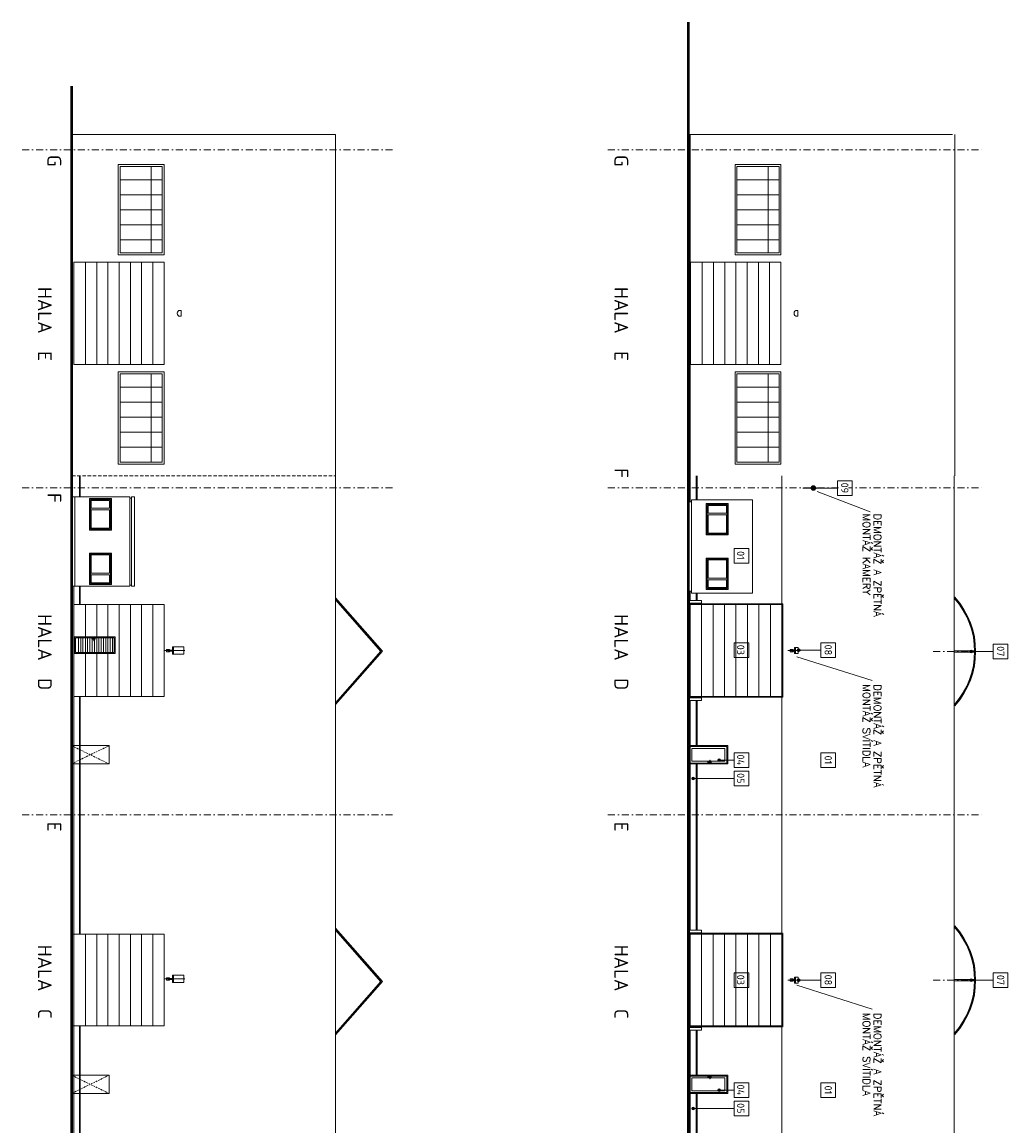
# Model space of a CAD drawing. Header units: millimetres. Extents: x -385852 to 693036, y -525006 to 444206.
# Tile 14 of 156: x -61845 to -8097, y 46439 to 106580. Entities that reach past the tile are written whole.
import ezdxf

# ---------------------------------------------------------------- set-up
doc = ezdxf.new("R2010")
doc.units = ezdxf.units.MM
for name, pattern in [('CENTERX2', [101.6, 63.5, -12.7, 12.7, -12.7]), ('DASHDOT', [25.4, 12.7, -6.35, 0, -6.35]), ('HIDDEN', [9.525, 6.35, -3.175])]:
    doc.linetypes.add(name, pattern=pattern)
doc.layers.add('5-KRA_97', color=3, linetype='Continuous')
doc.layers.add('LEGENDA', color=3, linetype='Continuous')
for name, color, linetype, lineweight in [('A99_N_kce-pohl', 7, 'Continuous', 9), ('A99_N_kce-rez-sil', 6, 'Continuous', 18), ('A99_N_leg-text', 7, 'Continuous', 9), ('A99_N_osy', 7, 'CENTERX2', 9), ('A99_N_txt-popis-200', 240, 'Continuous', 5), ('A99_S_kce-demolice', 30, 'Continuous', 20), ('A99_S_kce-pohl', 61, 'Continuous', 5), ('A99_S_osy', 1, 'CENTERX2', 5)]:
    doc.layers.add(name, color=color, linetype=linetype, lineweight=lineweight)
doc.styles.add('ad_popis 100', font='isocpeur.ttf', dxfattribs={"height": 200})
doc.styles.add('ISOCPEUR_2', font='isocpeur.ttf', dxfattribs={"height": 2})
doc.styles.add('RomanS', font='romans.shx')

# ---------------------------------------------------------------- blocks, each defined once
blk = doc.blocks.new('K97')
at = {"layer": '5-KRA_97'}
for p, q in [((-57, 10), (57, 10)), ((-55, 19), (55, 19)), ((-50, 29), (50, 29)), ((-43, 39), (43, 39)), ((-32, 48), (32, 48)), ((-58, 0), (58, 0)), ((-57, -10), (57, -10)), ((-55, -19), (55, -19)), ((-50, -29), (50, -29)), ((-43, -39), (43, -39)), ((-32, -48), (32, -48))]:
    blk.add_line(p, q, dxfattribs=at)
blk.add_circle((0, 0), 58.1, dxfattribs=at)

msp = doc.modelspace()

# ---------------------------------------------------------------- hatches: boundary and pattern name
at = {"layer": 'A99_N_leg-text', "lineweight": 5}
h = msp.add_hatch(color=256, dxfattribs=at)
h.dxf.hatch_style = 1
edge = h.paths.add_edge_path()
edge.add_arc((-19505.2326, 72365), 75, 0, 360)
at = {"layer": 'A99_N_leg-text', "lineweight": 9}
h = msp.add_hatch(color=256, dxfattribs=at)
h.dxf.hatch_style = 1
edge = h.paths.add_edge_path()
edge.add_arc((-10107.2451, 72290), 75, 0, 360)
at = {"layer": 'A99_N_leg-text', "lineweight": 5}
h = msp.add_hatch(color=256, dxfattribs=at)
h.dxf.hatch_style = 1
edge = h.paths.add_edge_path()
edge.add_arc((-23839.9854, 66371.7745), 75, 0, 360)
h = msp.add_hatch(color=256, dxfattribs=at)
h.dxf.hatch_style = 1
edge = h.paths.add_edge_path()
edge.add_arc((-25259.9896, 65365.409), 75, 0, 360)
h = msp.add_hatch(color=3, dxfattribs=at)
h.dxf.hatch_style = 1
edge = h.paths.add_edge_path()
edge.add_arc((-19505.2326, 54385), 75, 0, 360)
at = {"layer": 'A99_N_leg-text', "lineweight": 9}
h = msp.add_hatch(color=256, dxfattribs=at)
h.dxf.hatch_style = 1
edge = h.paths.add_edge_path()
edge.add_arc((-10107.2451, 54380), 75, 0, 360)
at = {"layer": 'A99_N_leg-text', "lineweight": 5}
h = msp.add_hatch(color=256, dxfattribs=at)
h.dxf.hatch_style = 1
edge = h.paths.add_edge_path()
edge.add_arc((-23839.9854, 48391.7745), 75, 0, 360)
h = msp.add_hatch(color=256, dxfattribs=at)
h.dxf.hatch_style = 1
edge = h.paths.add_edge_path()
edge.add_arc((-25259.9896, 47385.409), 75, 0, 360)

# ---------------------------------------------------------------- linework, layer by layer
at = {"layer": 'A99_N_kce-pohl', "color": 252, "lineweight": 50}
msp.add_line((-25505, -5755), (-25505, 106580), dxfattribs=at)
at = {"layer": 'A99_N_kce-pohl', "color": 1, "linetype": 'Continuous', "lineweight": 9}
for p, q in [((-25095, 81865), (-25095, 80550)), ((-25045, 81865), (-25045, 80550)), ((-11025, 26200), (-11025, 81865)), ((-25095, 75470), (-25095, 75065)), ((-25045, 75470), (-25045, 75065)), ((-25095, 69615), (-25095, 67160)), ((-25045, 69615), (-25045, 67160)), ((-25095, 66160), (-25095, 57110)), ((-25045, 66160), (-25045, 57110)), ((-25095, 51660), (-25095, 49205)), ((-25045, 51660), (-25045, 49205)), ((-25095, 48205), (-25095, 39040)), ((-25045, 48205), (-25045, 39040))]:
    msp.add_line(p, q, dxfattribs=at)
at = {"layer": 'A99_N_kce-pohl', "color": 1, "linetype": 'Continuous', "lineweight": 5}
for p, q in [((-25095, 74915), (-25095, 74890)), ((-25095, 74915), (-25095, 74890)), ((-25095, 69790), (-25095, 69765)), ((-25095, 69765), (-25095, 69790)), ((-23375, 67160), (-25425, 67160)), ((-23425, 67110), (-25425, 67110)), ((-25330, 66310), (-25330, 67010)), ((-23525, 67010), (-25325, 67010)), ((-23525, 66310), (-23525, 67010)), ((-23425, 66210), (-23425, 67110)), ((-23375, 66160), (-23375, 67160)), ((-23425, 66210), (-25425, 66210)), ((-23375, 66160), (-25425, 66160)), ((-24345.4062, 66310), (-25325, 66310)), ((-24345.4062, 66285.9052), (-24434.8086, 66285.9052)), ((-24345.4062, 66235), (-24434.8086, 66235)), ((-24415.5126, 66254.1658), (-24415.5126, 66268.6559)), ((-24415.5126, 66268.6559), (-24399.077, 66264.2263)), ((-24415.5126, 66254.1658), (-24399.077, 66258.4276)), ((-24345.4062, 66230.2971), (-24345.4062, 66356.8159)), ((-24325, 66230.2971), (-24325, 66356.8159)), ((-23525, 66310), (-24325, 66310)), ((-24298.5137, 66285.9052), (-24325, 66285.9052)), ((-24298.5137, 66235), (-24325, 66235)), ((-25095, 56960), (-25095, 56935)), ((-25045, 56960), (-25045, 56935)), ((-25095, 51810), (-25095, 51835)), ((-25045, 51810), (-25045, 51835)), ((-25425, 49205), (-25505, 50200)), ((-23375, 49205), (-25425, 49205)), ((-23425, 49155), (-25425, 49155)), ((-25325, 48355), (-25325, 49055)), ((-24345.4062, 49055), (-25325, 49055)), ((-24345.4062, 49130), (-24434.8086, 49130)), ((-24345.4062, 49079.0948), (-24434.8086, 49079.0948)), ((-24415.5126, 49110.8342), (-24415.5126, 49096.3441)), ((-24415.5126, 49110.8342), (-24399.077, 49106.5724)), ((-24415.5126, 49096.3441), (-24399.077, 49100.7737)), ((-24345.4062, 49134.7029), (-24345.4062, 49008.1841)), ((-24325, 49134.7029), (-24325, 49008.1841)), ((-24298.5137, 49130), (-24325, 49130)), ((-24298.5137, 49079.0948), (-24325, 49079.0948)), ((-23525, 49055), (-24325, 49055)), ((-23525, 48355), (-23525, 49055)), ((-23425, 48255), (-23425, 49155)), ((-23375, 48205), (-23375, 49205)), ((-25425, 48205), (-25505, 47205)), ((-23425, 48255), (-25425, 48255)), ((-23375, 48205), (-25425, 48205)), ((-23525, 48355), (-25325, 48355))]:
    msp.add_line(p, q, dxfattribs=at)
at = {"layer": 'A99_N_kce-pohl', "color": 1, "lineweight": 9}
for points in [[(-20425, 74890), (-20425, 81865)], [(-25505, 80450), (-25350, 80450)], [(-25350, 80550), (-25350, 75470)], [(-25350, 80550), (-22024.9704, 80550)], [(-22024.9704, 80550), (-22024.9704, 75470)], [(-25505, 75570), (-25350, 75570)], [(-25350, 75470), (-22024.9704, 75470)], [(-20425, 56935), (-20425, 69790)], [(-20425, 38865), (-20425, 51835)]]:
    msp.add_lwpolyline(points, dxfattribs=at)
for points in [[(-23345, 80350), (-23345, 78635), (-24545, 78635), (-24545, 80350)], [(-23345, 75665), (-23345, 77380), (-24545, 77380), (-24545, 75665)]]:
    msp.add_lwpolyline(points, close=True, dxfattribs=at)
at = {"layer": 'A99_N_kce-pohl', "linetype": 'Continuous'}
for points in [[(-25425.2326, 75065), (-25425.2326, 75240), (-25505, 75240)], [(-25425.2326, 74840), (-25425.2326, 74915)], [(-25425.2326, 69840), (-25425.2326, 69765)], [(-25425, 69840), (-25425, 69765)], [(-25425.2326, 69615), (-25425.2326, 69440), (-25505, 69440)], [(-25425, 69615), (-25425, 68070)]]:
    msp.add_lwpolyline(points, dxfattribs=at)
at = {"layer": 'A99_N_kce-pohl', "color": 1, "linetype": 'Continuous', "lineweight": 5}
for points in [[(-24800.2326, 75065), (-25455.2326, 75065), (-25455.2326, 74915), (-24800.2326, 74915)], [(-25425, 74840), (-20425, 74840), (-20425, 69840), (-25425, 69840)], [(-24800.2326, 69615), (-25455.2326, 69615), (-25455.2326, 69765), (-24800.2326, 69765)], [(-24800.2326, 57110), (-25455.2326, 57110), (-25455.2326, 56960), (-24800.2326, 56960)], [(-25425, 56885), (-20425, 56885), (-20425, 51885), (-25425, 51885)], [(-24800.2326, 51660), (-25455.2326, 51660), (-25455.2326, 51810), (-24800.2326, 51810)]]:
    msp.add_lwpolyline(points, close=True, dxfattribs=at)
at = {"layer": 'A99_N_kce-pohl', "color": 1, "linetype": 'Continuous', "lineweight": 9}
for points in [[(-25425, 74890), (-20375, 74890), (-20375, 69790), (-25425, 69790)], [(-25425, 56935), (-20375, 56935), (-20375, 51835), (-25425, 51835)]]:
    msp.add_lwpolyline(points, close=True, dxfattribs=at)
at = {"layer": 'A99_N_kce-pohl', "color": 1, "linetype": 'Continuous', "lineweight": 5}
for points in [[(-24800, 74840), (-24800, 74840), (-24800, 69840)], [(-24175, 74840), (-24175, 74840), (-24175, 69840)], [(-23550, 74840), (-23550, 74840), (-23550, 69840)], [(-22925, 74840), (-22925, 74840), (-22925, 69840)], [(-22300, 74840), (-22300, 74840), (-22300, 69840)], [(-21675, 74840), (-21675, 74840), (-21675, 69840)], [(-21050, 74840), (-21050, 74840), (-21050, 69840)], [(-19805, 72340), (-19410.2326, 72340)], [(-25425, 67160), (-25425, 66160)], [(-25425.2326, 57110), (-25425.2326, 57285), (-25505, 57285)], [(-25425.2326, 56885), (-25425.2326, 56960)], [(-24800, 56885), (-24800, 56885), (-24800, 51885)], [(-24175, 56885), (-24175, 56885), (-24175, 51885)], [(-23550, 56885), (-23550, 56885), (-23550, 51885)], [(-22925, 56885), (-22925, 56885), (-22925, 51885)], [(-22300, 56885), (-22300, 56885), (-22300, 51885)], [(-21675, 56885), (-21675, 56885), (-21675, 51885)], [(-21050, 56885), (-21050, 56885), (-21050, 51885)], [(-25425.2326, 51885), (-25425.2326, 51810)], [(-25425.2326, 51660), (-25425.2326, 51485), (-25505, 51485)], [(-25425, 49205), (-25425, 48205)]]:
    msp.add_lwpolyline(points, dxfattribs=at)
at = {"layer": 'A99_N_kce-pohl', "color": 3, "linetype": 'Continuous', "lineweight": 5}
for points in [[(-20090, 72340), (-19832.5, 72340)], [(-19805, 72312.5), (-19805, 72277.5), (-19970, 72277.5), (-19970, 72402.5), (-19805, 72402.5), (-19805, 72367.5)], [(-19860.2326, 72367.5), (-19730, 72367.5)], [(-19860.2326, 72312.5), (-19730, 72312.5)], [(-19670, 72500), (-19670, 72180)], [(-20090, 54385), (-19832.5, 54385)], [(-19805, 54357.5), (-19805, 54322.5), (-19970, 54322.5), (-19970, 54447.5), (-19805, 54447.5), (-19805, 54412.5)], [(-19860.2326, 54412.5), (-19730, 54412.5)], [(-19860.2326, 54357.5), (-19730, 54357.5)], [(-19805, 54385), (-19410.2326, 54385)], [(-19670, 54545), (-19670, 54225)]]:
    msp.add_lwpolyline(points, dxfattribs=at)
for points in [[(-19535.2326, 72500), (-19535.2326, 72180), (-19730, 72180), (-19730, 72500)], [(-19535.2326, 54545), (-19535.2326, 54225), (-19730, 54225), (-19730, 54545)]]:
    msp.add_lwpolyline(points, close=True, dxfattribs=at)
at = {"layer": 'A99_N_kce-pohl', "color": 1, "lineweight": 5}
for points in [[(-9915, 72325), (-11025, 72325)], [(-9915, 72255), (-11025, 72255)], [(-9915, 54415), (-11025, 54415)], [(-9915, 54345), (-11025, 54345)]]:
    msp.add_lwpolyline(points, dxfattribs=at)
at = {"layer": 'A99_N_kce-pohl', "color": 3, "linetype": 'Continuous', "lineweight": 5}
for centre in [(-19860, 72340), (-19860, 54385)]:
    msp.add_circle(centre, 27.5, dxfattribs=at)
at = {"layer": 'A99_N_kce-pohl', "color": 1, "linetype": 'Continuous', "lineweight": 5}
for centre, radius, start, end in [((-14267.4034, 72290.0364), 4354.9036, 318.429564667, 41.569720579), ((-14267.5, 72290), 4410, 317.907908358, 42.092091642), ((-24434.8086, 66260.4526), 25.4526, 90, 270), ((-24393.7884, 66261.327), 6.0312, 208.732683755, 151.267316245), ((-24335.2031, 66356.8159), 10.2031, 0, 180), ((-24335.2031, 66230.2971), 10.2031, 180, 0), ((-24298.5137, 66260.4526), 25.4526, 270, 90), ((-14267.4034, 54380.0364), 4354.9036, 318.429564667, 41.569720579), ((-14267.5, 54380), 4410, 317.907908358, 42.092091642), ((-24434.8086, 49104.5474), 25.4526, 90, 270), ((-24393.7884, 49103.673), 6.0312, 208.732683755, 151.267316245), ((-24335.2031, 49134.7029), 10.2031, 0, 180), ((-24335.2031, 49008.1841), 10.2031, 180, 0), ((-24298.5137, 49104.5474), 25.4526, 270, 90)]:
    msp.add_arc(centre, radius, start, end, dxfattribs=at)
at = {"layer": 'A99_N_kce-rez-sil', "color": 1, "linetype": 'Continuous', "lineweight": 13}
for centre in [(-14267.5, 72290), (-14267.5, 54380)]:
    msp.add_arc(centre, 4400, 317.907908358, 42.092091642, dxfattribs=at)
at = {"layer": 'A99_N_leg-text', "lineweight": 9}
for points in [[(-17995, 81192.2153), (-19272.5, 81192.2153)], [(-8897.0125, 72290), (-10105, 72290)], [(-8897.0125, 54380), (-10105, 54380)]]:
    msp.add_lwpolyline(points, dxfattribs=at)
for points in [[(-22217.5, 77902.5), (-23017.5, 77902.5), (-23017.5, 77102.5), (-22217.5, 77102.5)], [(-22217.5, 72760), (-23017.5, 72760), (-23017.5, 71960), (-22217.5, 71960)], [(-22217.5, 66770), (-23017.5, 66770), (-23017.5, 65970), (-22217.5, 65970)], [(-17495, 66770), (-18295, 66770), (-18295, 65970), (-17495, 65970)], [(-22217.5, 65760), (-23017.5, 65760), (-23017.5, 64960), (-22217.5, 64960)], [(-22217.5, 54780), (-23017.5, 54780), (-23017.5, 53980), (-22217.5, 53980)], [(-22217.5, 48790), (-23017.5, 48790), (-23017.5, 47990), (-22217.5, 47990)], [(-17495, 48790), (-18295, 48790), (-18295, 47990), (-17495, 47990)], [(-22217.5, 47780), (-23017.5, 47780), (-23017.5, 46980), (-22217.5, 46980)]]:
    msp.add_lwpolyline(points, close=True, dxfattribs=at)
at = {"layer": 'A99_N_leg-text', "lineweight": 5}
for points in [[(-23017.5, 66370), (-23839.9854, 66371.7745)], [(-23017.5, 65360), (-25259.9896, 65365.409)], [(-23017.5, 48390), (-23839.9854, 48391.7745)], [(-23017.5, 47380), (-25259.9896, 47385.409)]]:
    msp.add_lwpolyline(points, dxfattribs=at)
for centre in [(-19505.2326, 72365), (-23839.9854, 66371.7745), (-25259.9896, 65365.409), (-23839.9854, 48391.7745), (-25259.9896, 47385.409)]:
    msp.add_circle(centre, 75, dxfattribs=at)
at = {"layer": 'A99_N_leg-text', "lineweight": 9}
for centre in [(-10107.2451, 72290), (-10107.2451, 54380)]:
    msp.add_circle(centre, 75, dxfattribs=at)
at = {"layer": 'A99_N_leg-text', "color": 3, "lineweight": 5}
msp.add_circle((-19505.2326, 54385), 75, dxfattribs=at)
at = {"layer": 'A99_N_osy', "linetype": 'DASHDOT', "lineweight": 9, "ltscale": 30}
for points in [[(-29905, 99620), (-9440, 99620)], [(-29905, 81200), (-9440, 81200)], [(-29905, 63380), (-9440, 63380)]]:
    msp.add_lwpolyline(points, dxfattribs=at)
at = {"layer": 'A99_S_kce-demolice', "linetype": 'Continuous', "lineweight": 20, "ltscale": 18}
for p, q in [((-54099.7674, 74840), (-59029.7674, 74840)), ((-59029.7674, 69840), (-59029.7674, 74840)), ((-58387.2674, 74840), (-58387.2674, 69840)), ((-57774.7674, 74840), (-57774.7674, 69840)), ((-57162.2674, 74840), (-57162.2674, 69840)), ((-56549.7674, 74840), (-56549.7674, 69840)), ((-55937.2674, 74840), (-55937.2674, 69840)), ((-55324.7674, 74840), (-55324.7674, 69840)), ((-54712.2674, 74840), (-54712.2674, 69840)), ((-58985.7674, 73080), (-56777.7674, 73080)), ((-58985.7674, 72180), (-58985.7674, 73080)), ((-58935.7674, 73030), (-56827.7674, 73030)), ((-58935.7674, 72230), (-58935.7674, 73030)), ((-58771.1452, 72230), (-58771.1452, 73030)), ((-58647.1452, 72230), (-58647.1452, 73030)), ((-58523.1452, 72230), (-58523.1452, 73030)), ((-58275.1452, 72230), (-58275.1452, 73030)), ((-58151.1452, 72230), (-58151.1452, 73030)), ((-58027.1452, 73003.6459), (-58027.1452, 73030)), ((-58027.1452, 72230), (-58027.1452, 72955.4489)), ((-57929.5514, 73005), (-58018.9538, 73005)), ((-57929.5514, 72954.0948), (-58018.9538, 72954.0948)), ((-57999.6578, 72985.8342), (-57999.6578, 72971.3441)), ((-57999.6578, 72985.8342), (-57983.2222, 72981.5724)), ((-57999.6578, 72971.3441), (-57983.2222, 72975.7737)), ((-57929.5514, 73009.7029), (-57929.5514, 72883.1841)), ((-57909.1452, 73009.7029), (-57909.1452, 72883.1841)), ((-57882.6589, 73005), (-57909.1452, 73005)), ((-57882.6589, 72954.0948), (-57909.1452, 72954.0948)), ((-57903.1452, 73005), (-57903.1452, 73030)), ((-57903.1452, 72230), (-57903.1452, 72954.0948)), ((-57655.1452, 72230), (-57655.1452, 73030)), ((-57531.1452, 72230), (-57531.1452, 73030)), ((-57407.1452, 72230), (-57407.1452, 73030)), ((-57283.1452, 72230), (-57283.1452, 73030)), ((-57035.1452, 72230), (-57035.1452, 73030)), ((-56911.1452, 72230), (-56911.1452, 73030)), ((-56827.7674, 72230), (-56827.7674, 73030)), ((-56777.7674, 72180), (-56777.7674, 73080)), ((-58985.7674, 72180), (-56777.7674, 72180)), ((-58935.7674, 72230), (-56827.7674, 72230)), ((-54099.7674, 69840), (-59029.7674, 69840)), ((-57099.7674, 67160), (-59149.7674, 67160)), ((-57099.7674, 66160), (-57099.7674, 67160)), ((-57099.7674, 66160), (-59149.7674, 66160)), ((-54099.7674, 56885), (-59049.7674, 56885)), ((-59029.7674, 51885), (-59029.7674, 56885)), ((-58387.2674, 56885), (-58387.2674, 51885)), ((-57774.7674, 56885), (-57774.7674, 51885)), ((-57162.2674, 56885), (-57162.2674, 51885)), ((-56549.7674, 56885), (-56549.7674, 51885)), ((-55937.2674, 56885), (-55937.2674, 51885)), ((-55324.7674, 56885), (-55324.7674, 51885)), ((-54712.2674, 56885), (-54712.2674, 51885)), ((-54099.7674, 51885), (-54099.7674, 56885)), ((-54099.7674, 51885), (-59049.7674, 51885)), ((-57099.7674, 49205), (-59149.7674, 49205)), ((-57099.7674, 48205), (-57099.7674, 49205)), ((-57099.7674, 48205), (-59149.7674, 48205))]:
    msp.add_line(p, q, dxfattribs=at)
at = {"layer": 'A99_S_kce-demolice', "lineweight": 9}
for points in [[(-44749.7674, 75205.8605), (-42200.4183, 72300.7653)], [(-44749.7674, 75126.1268), (-42270.3881, 72300.7653)], [(-44749.7674, 75107.314), (-42278.6427, 72291.3589)], [(-44749.7674, 69494.2167), (-42278.6427, 72310.1718)], [(-44749.7674, 69475.4038), (-42270.3881, 72300.7653)], [(-44749.7674, 69395.6702), (-42200.4183, 72300.7653)], [(-44749.7674, 57205.8605), (-42200.4183, 54300.7653)], [(-44749.7674, 57126.1268), (-42270.3881, 54300.7653)], [(-44749.7674, 57107.314), (-42278.6427, 54291.3589)], [(-44749.7674, 51494.2167), (-42278.6427, 54310.1718)], [(-44749.7674, 51475.4038), (-42270.3881, 54300.7653)], [(-44749.7674, 51395.6702), (-42200.4183, 54300.7653)]]:
    msp.add_lwpolyline(points, dxfattribs=at)
at = {"layer": 'A99_S_kce-demolice', "linetype": 'Continuous', "lineweight": 20, "ltscale": 18}
for points in [[(-54099.7674, 69840), (-54099.7674, 74840)], [(-54099.7674, 72340), (-52969.7674, 72340)], [(-53859.7674, 72367.5), (-53639.7674, 72367.5)], [(-53859.7674, 72312.5), (-53639.7674, 72312.5)], [(-53579.7674, 72540), (-53579.7674, 72140)], [(-54099.7674, 54450), (-52969.7674, 54450)], [(-53859.7674, 54477.5), (-53639.7674, 54477.5)], [(-53859.7674, 54422.5), (-53639.7674, 54422.5)], [(-53579.7674, 54650), (-53579.7674, 54250)]]:
    msp.add_lwpolyline(points, dxfattribs=at)
for points in [[(-53804.7674, 72402.5), (-53804.7674, 72277.5), (-53969.7674, 72277.5), (-53969.7674, 72402.5)], [(-53029.7674, 72540), (-53029.7674, 72140), (-53639.7674, 72140), (-53639.7674, 72540)], [(-53804.7674, 54512.5), (-53804.7674, 54387.5), (-53969.7674, 54387.5), (-53969.7674, 54512.5)], [(-53029.7674, 54650), (-53029.7674, 54250), (-53639.7674, 54250), (-53639.7674, 54650)]]:
    msp.add_lwpolyline(points, close=True, dxfattribs=at)
at = {"layer": 'A99_S_kce-demolice', "linetype": 'HIDDEN', "lineweight": 15, "ltscale": 15}
for points in [[(-57099.7674, 67160), (-59149.7674, 66160)], [(-57099.7674, 66160), (-59149.7674, 67160)], [(-57099.7674, 49205), (-59149.7674, 48205)], [(-57099.7674, 48205), (-59149.7674, 49205)]]:
    msp.add_lwpolyline(points, dxfattribs=at)
at = {"layer": 'A99_S_kce-demolice', "linetype": 'Continuous', "lineweight": 20, "ltscale": 18}
for centre in [(-53859.7674, 72340), (-53859.7674, 54450)]:
    msp.add_circle(centre, 27.5, dxfattribs=at)
for centre, radius, start, end in [((-58018.9538, 72979.5474), 25.4526, 90, 270), ((-57977.9336, 72978.673), 6.0312, 208.732683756, 151.267316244), ((-57919.3483, 73009.7029), 10.2031, 0, 180), ((-57919.3483, 72883.1841), 10.2031, 180, 0), ((-57882.6589, 72979.5474), 25.4526, 270, 90)]:
    msp.add_arc(centre, radius, start, end, dxfattribs=at)
at = {"layer": 'A99_S_kce-pohl', "lineweight": 50}
msp.add_line((-59129.7674, -6660), (-59129.7674, 103094.6225), dxfattribs=at)
at = {"layer": 'A99_S_kce-pohl'}
for p, q in [((-44749.7674, 100450), (-59129.7674, 100450)), ((-11125, 100450), (-25505, 100450)), ((-25425, 67160), (-25505, 68150)), ((-25425, 66160), (-25505, 65160))]:
    msp.add_line(p, q, dxfattribs=at)
at = {"layer": 'A99_S_kce-pohl', "lineweight": 5}
for p, q in [((-54099.7674, 98820), (-56599.7674, 98820)), ((-56599.7674, 93900), (-56599.7674, 98820)), ((-54199.7674, 98720), (-56499.7674, 98720)), ((-56499.7674, 94000), (-56499.7674, 98720)), ((-54799.7674, 94000), (-54799.7674, 98720)), ((-54199.7674, 94000), (-54199.7674, 98720)), ((-54099.7674, 93900), (-54099.7674, 98820)), ((-20475, 98820), (-22975, 98820)), ((-22975, 93900), (-22975, 98820)), ((-20575, 98720), (-22875, 98720)), ((-22875, 94000), (-22875, 98720)), ((-21175, 94000), (-21175, 98720)), ((-20575, 94000), (-20575, 98720)), ((-20475, 93900), (-20475, 98820)), ((-54199.7674, 97983.3333), (-56499.7674, 97983.3333)), ((-20575, 97983.3333), (-22875, 97983.3333)), ((-54199.7674, 97166.6667), (-56499.7674, 97166.6667)), ((-20575, 97166.6667), (-22875, 97166.6667)), ((-54199.7674, 96350), (-56499.7674, 96350)), ((-20575, 96350), (-22875, 96350)), ((-54199.7674, 95533.3333), (-56499.7674, 95533.3333)), ((-20575, 95533.3333), (-22875, 95533.3333)), ((-54199.7674, 94716.6667), (-56499.7674, 94716.6667)), ((-20575, 94716.6667), (-22875, 94716.6667)), ((-54099.7674, 93900), (-56599.7674, 93900)), ((-54199.7674, 94000), (-56499.7674, 94000)), ((-20475, 93900), (-22975, 93900)), ((-20575, 94000), (-22875, 94000)), ((-54099.7674, 93500), (-59029.7674, 93500)), ((-59029.7674, 87920), (-59029.7674, 93500)), ((-58387.2674, 93500), (-58387.2674, 87920)), ((-57774.7674, 93500), (-57774.7674, 87920)), ((-57162.2674, 93500), (-57162.2674, 87920)), ((-56549.7674, 93500), (-56549.7674, 87920)), ((-55937.2674, 93500), (-55937.2674, 87920)), ((-55324.7674, 93500), (-55324.7674, 87920)), ((-54712.2674, 93500), (-54712.2674, 87920)), ((-54099.7674, 87920), (-54099.7674, 93500)), ((-20475, 93500), (-25405, 93500)), ((-25405, 87920), (-25405, 93500)), ((-24762.5, 93500), (-24762.5, 87920)), ((-24150, 93500), (-24150, 87920)), ((-23537.5, 93500), (-23537.5, 87920)), ((-22925, 93500), (-22925, 87920)), ((-22312.5, 93500), (-22312.5, 87920)), ((-21700, 93500), (-21700, 87920)), ((-21087.5, 93500), (-21087.5, 87920)), ((-20475, 87920), (-20475, 93500)), ((-54099.7674, 87920), (-59029.7674, 87920)), ((-20475, 87920), (-25405, 87920)), ((-54099.7674, 87520), (-56599.7674, 87520)), ((-56599.7674, 82500), (-56599.7674, 87520)), ((-54199.7674, 87420), (-56499.7674, 87420)), ((-56499.7674, 82600), (-56499.7674, 87420)), ((-54799.7674, 82600), (-54799.7674, 87420)), ((-54199.7674, 82600), (-54199.7674, 87420)), ((-54099.7674, 82500), (-54099.7674, 87520)), ((-20475, 87520), (-22975, 87520)), ((-22975, 82500), (-22975, 87520)), ((-20575, 87420), (-22875, 87420)), ((-22875, 82600), (-22875, 87420)), ((-21175, 82600), (-21175, 87420)), ((-20575, 82600), (-20575, 87420)), ((-20475, 82500), (-20475, 87520)), ((-54199.7674, 86683.3333), (-56499.7674, 86683.3333)), ((-20575, 86683.3333), (-22875, 86683.3333)), ((-54199.7674, 85866.6667), (-56499.7674, 85866.6667)), ((-20575, 85866.6667), (-22875, 85866.6667)), ((-54199.7674, 85050), (-56499.7674, 85050)), ((-20575, 85050), (-22875, 85050)), ((-54199.7674, 84233.3333), (-56499.7674, 84233.3333)), ((-20575, 84233.3333), (-22875, 84233.3333)), ((-54199.7674, 83416.6667), (-56499.7674, 83416.6667)), ((-20575, 83416.6667), (-22875, 83416.6667)), ((-54099.7674, 82500), (-56599.7674, 82500)), ((-54199.7674, 82600), (-56499.7674, 82600)), ((-20475, 82500), (-22975, 82500)), ((-20575, 82600), (-22875, 82600)), ((-58719.7674, 81865), (-58719.7674, 80720)), ((-58669.7674, 81865), (-58669.7674, 80720)), ((-44749.7674, 26350), (-44749.7674, 81865)), ((-59029.7674, -890), (-59029.7674, 75840)), ((-58719.7674, 75840), (-58719.7674, 74840)), ((-58669.7674, 75840), (-58669.7674, 74840)), ((-58719.7674, 69840), (-58719.7674, 56885)), ((-58669.7674, 69840), (-58669.7674, 56885)), ((-58719.7674, 51885), (-58719.7674, 44465)), ((-58669.7674, 51885), (-58669.7674, 44465))]:
    msp.add_line(p, q, dxfattribs=at)
at = {"layer": 'A99_S_kce-pohl', "lineweight": 9}
for p, q in [((-25045, 74915), (-25045, 74890)), ((-25045, 74915), (-25045, 74890)), ((-25045, 69790), (-25045, 69765)), ((-25045, 69765), (-25045, 69790))]:
    msp.add_line(p, q, dxfattribs=at)
at = {"layer": 'A99_S_kce-pohl', "lineweight": 5, "ltscale": 2}
for points in [[(-44749.7674, 81865), (-44749.7674, 100450)], [(-10995, 81865), (-10995, 100450)]]:
    msp.add_lwpolyline(points, dxfattribs=at)
at = {"layer": 'A99_S_kce-pohl'}
for points in [[(-25425, 80450), (-25425, 100450)], [(-25425, 75065), (-25425, 75570)], [(-25425, 69765), (-25425, 74915)], [(-25425, 57110), (-25425, 69615)], [(-25425, 51810), (-25425, 56960)], [(-25425, 39040), (-25425, 51660)]]:
    msp.add_lwpolyline(points, dxfattribs=at)
at = {"layer": 'A99_S_kce-pohl', "lineweight": 5}
for points in [[(-53176.9844, 90548.6436), (-53176.9844, 90871.3564), (-53233.044, 90871.3564, 0.4142135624), (-53383.044, 90721.3564), (-53383.044, 90698.6436, 0.4142135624), (-53233.044, 90548.6436)], [(-19552.217, 90548.6436), (-19552.217, 90871.3564), (-19608.2765, 90871.3564, 0.4142135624), (-19758.2765, 90721.3564), (-19758.2765, 90698.6436, 0.4142135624), (-19608.2765, 90548.6436)]]:
    msp.add_lwpolyline(points, format="xyb", close=True, dxfattribs=at)
at = {"layer": 'A99_S_kce-pohl', "linetype": 'HIDDEN', "lineweight": 5, "ltscale": 30}
msp.add_lwpolyline([(-59129.7674, 81865), (-44749.7674, 81865)], dxfattribs=at)
at = {"layer": 'A99_S_kce-pohl', "lineweight": 5}
for points in [[(-55974.7674, 80720), (-59129.7674, 80720)], [(-58974.7674, 80720), (-58974.7674, 75840)], [(-55974.7674, 75840), (-55974.7674, 80720)], [(-55974.7674, 80650), (-55884.7674, 80650)], [(-55719.7674, 80720), (-55884.7674, 80720)], [(-55884.7674, 75840), (-55884.7674, 80720)], [(-55719.7674, 75840), (-55719.7674, 80720)], [(-55974.7674, 75840), (-59129.7674, 75840)], [(-55974.7674, 75910), (-55884.7674, 75910)], [(-55719.7674, 75840), (-55884.7674, 75840)]]:
    msp.add_lwpolyline(points, dxfattribs=at)
for points in [[(-56969.7674, 80620), (-56969.7674, 78905), (-58169.7674, 78905), (-58169.7674, 80620)], [(-57019.7674, 80570), (-57019.7674, 78955), (-58119.7674, 78955), (-58119.7674, 80570)], [(-57069.7674, 80520), (-57069.7674, 80100), (-58069.7674, 80100), (-58069.7674, 80520)], [(-57069.7674, 80000), (-57069.7674, 79005), (-58069.7674, 79005), (-58069.7674, 80000)], [(-56969.7674, 75935), (-56969.7674, 77650), (-58169.7674, 77650), (-58169.7674, 75935)], [(-57019.7674, 75985), (-57019.7674, 77600), (-58119.7674, 77600), (-58119.7674, 75985)], [(-57069.7674, 76555), (-57069.7674, 77550), (-58069.7674, 77550), (-58069.7674, 76555)], [(-57069.7674, 76035), (-57069.7674, 76455), (-58069.7674, 76455), (-58069.7674, 76035)]]:
    msp.add_lwpolyline(points, close=True, dxfattribs=at)
at = {"layer": 'A99_S_kce-pohl', "lineweight": 5, "ltscale": 2}
for points in [[(-23395, 80300), (-23395, 78685), (-24495, 78685), (-24495, 80300)], [(-23445, 80250), (-23445, 79830), (-24445, 79830), (-24445, 80250)], [(-23445, 79730), (-23445, 78735), (-24445, 78735), (-24445, 79730)], [(-23395, 75715), (-23395, 77330), (-24495, 77330), (-24495, 75715)], [(-23445, 76285), (-23445, 77280), (-24445, 77280), (-24445, 76285)], [(-23445, 75765), (-23445, 76185), (-24445, 76185), (-24445, 75765)]]:
    msp.add_lwpolyline(points, close=True, dxfattribs=at)
at = {"layer": 'A99_S_osy', "linetype": 'DASHDOT', "lineweight": 9, "ltscale": 30}
for points in [[(-61844.7674, 99620), (-41504.7674, 99620)], [(-61844.7674, 81200), (-41504.7674, 81200)], [(-61844.7674, 63380), (-41504.7674, 63380)]]:
    msp.add_lwpolyline(points, dxfattribs=at)
at = {"layer": 'A99_S_osy', "linetype": 'DASHDOT', "lineweight": 5, "ltscale": 30}
for points in [[(-9500.9793, 72290), (-12188.9443, 72290)], [(-9500.9793, 54380), (-12188.9443, 54380)]]:
    msp.add_lwpolyline(points, dxfattribs=at)
at = {"layer": 'LEGENDA', "linetype": 'Continuous', "lineweight": 5, "ltscale": 0.5}
msp.add_line((-18500, 81000), (-15600, 79900), dxfattribs=at)

# ---------------------------------------------------------------- block references
at = {"layer": '5-KRA_97', "lineweight": 5, "xscale": 2, "yscale": 2, "zscale": 2}
msp.add_blockref('K97', (-18700, 81200), dxfattribs=at)

# ---------------------------------------------------------------- texts
at = {"layer": 'A99_N_leg-text', "lineweight": 9, "char_height": 400, "width": 717.082734, "attachment_point": 2, "rotation": 270, "line_spacing_factor": 1.149209, "style": 'ISOCPEUR_2'}
for s, insert in [('{\\fISOCPEUR|b1|i0|c238|p34;01}', (-22465.65, 77520.0006)), ('{\\fISOCPEUR|b1|i0|c238|p34;03}', (-22465.65, 72377.5006)), ('{\\fISOCPEUR|b1|i0|c238|p34;04}', (-22465.65, 66387.5006)), ('{\\fISOCPEUR|b1|i0|c238|p34;05}', (-22465.65, 65377.5006)), ('{\\fISOCPEUR|b1|i0|c238|p34;03}', (-22465.65, 54397.5006)), ('{\\fISOCPEUR|b1|i0|c238|p34;04}', (-22465.65, 48407.5006)), ('{\\fISOCPEUR|b1|i0|c238|p34;05}', (-22465.65, 47397.5006))]:
    msp.add_mtext(s, dxfattribs=dict(at, insert=insert))
at = {"layer": 'A99_N_leg-text', "lineweight": 9, "char_height": 400, "width": 402.993644, "attachment_point": 2, "rotation": 270, "line_spacing_factor": 1.149209, "style": 'ISOCPEUR_2', "bg_fill": 3, "box_fill_scale": 1, "bg_fill_color": 256, "bg_fill_transparency": 0}
for insert in [(-17695, 72375), (-17695, 54395)]:
    msp.add_mtext('\\A1;{\\fISOCPEUR|b1|i0|c238|p34;08}', dxfattribs=dict(at, insert=insert))
at = {"layer": 'A99_N_txt-popis-200', "lineweight": 9, "ltscale": 5, "style": 'ad_popis 100'}
for s, p in [('HALA  E', (-60980, 92145)), ('HALA  E', (-29550, 92145)), ('HALA  D', (-60980, 74325)), ('HALA  D', (-29550, 74325)), ('HALA  C', (-60980, 56310)), ('HALA  C', (-29550, 56310))]:
    msp.add_text(s, height=750, rotation=270, dxfattribs=at).set_placement(p)
at = {"layer": 'A99_N_txt-popis-200', "color": 1, "lineweight": 0, "char_height": 750, "attachment_point": 1, "rotation": 270, "style": 'ad_popis 100'}
for s, insert in [('G', (-59714.7674, 99340.4486)), ('F', (-59714.7674, 80927.5)), ('E', (-59714.7674, 63011.8298))]:
    msp.add_mtext_dynamic_manual_height_columns(s, width=832.5, gutter_width=1000, heights=[0], dxfattribs=dict(at, insert=insert))
at = {"layer": 'A99_N_txt-popis-200', "color": 5, "lineweight": 0, "char_height": 750, "attachment_point": 1, "rotation": 270, "style": 'ad_popis 100'}
for s, insert in [('G', (-28800, 99340.4486)), ('F', (-28800, 82275)), ('E', (-28800, 63011.8298))]:
    msp.add_mtext_dynamic_manual_height_columns(s, width=832.5, gutter_width=1000, heights=[0], dxfattribs=dict(at, insert=insert))
at = {"layer": 'LEGENDA', "style": 'RomanS'}
for s, p in [('MONTÁŽ KAMERY', (-16000, 79800)), ('DEMONTÁŽ A ZPĚTNÁ', (-15400, 79800)), ('MONTÁŽ SVÍTIDLA', (-16000, 70500)), ('DEMONTÁŽ A ZPĚTNÁ', (-15400, 70500)), ('MONTÁŽ SVÍTIDLA', (-16000, 52600)), ('DEMONTÁŽ A ZPĚTNÁ', (-15400, 52600))]:
    msp.add_text(s, height=400, rotation=270, dxfattribs=at).set_placement(p)

# ---------------------------------------------------------------- next in the draw order: linework, layer by layer
at = {"layer": 'A99_N_leg-text', "lineweight": 9}
for points in [[(-18295, 72365), (-19572.5, 72365)], [(-18295, 54385), (-19572.5, 54385)]]:
    msp.add_lwpolyline(points, dxfattribs=at)
for points in [[(-17495, 72765), (-18295, 72765), (-18295, 71965), (-17495, 71965)], [(-17495, 54785), (-18295, 54785), (-18295, 53985), (-17495, 53985)]]:
    msp.add_lwpolyline(points, close=True, dxfattribs=at)
at = {"layer": 'LEGENDA', "linetype": 'Continuous', "lineweight": 5, "ltscale": 0.5}
for p, q in [((-15500, 70700), (-19600, 72000)), ((-15500, 52800), (-19600, 54100))]:
    msp.add_line(p, q, dxfattribs=at)

# ---------------------------------------------------------------- next in the draw order: texts
at = {"layer": 'A99_N_leg-text', "lineweight": 9, "char_height": 400, "width": 402.993644, "attachment_point": 2, "rotation": 270, "line_spacing_factor": 1.149209, "style": 'ISOCPEUR_2', "bg_fill": 3, "box_fill_scale": 1, "bg_fill_color": 256, "bg_fill_transparency": 0}
for s, insert in [('\\A1;{\\fISOCPEUR|b1|i0|c238|p34;09}', (-16795, 81202.2153)), ('\\A1;{\\fISOCPEUR|b1|i0|c238|p34;07}', (-8297.0125, 72300)), ('\\A1;{\\fISOCPEUR|b1|i0|c238|p34;01}', (-17695, 66380)), ('\\A1;{\\fISOCPEUR|b1|i0|c238|p34;07}', (-8297.0125, 54390)), ('\\A1;{\\fISOCPEUR|b1|i0|c238|p34;01}', (-17695, 48400))]:
    msp.add_mtext(s, dxfattribs=dict(at, insert=insert))

# ---------------------------------------------------------------- next in the draw order: linework, layer by layer
at = {"layer": 'A99_N_leg-text', "lineweight": 9}
msp.add_lwpolyline([(-17395, 81192.2153), (-18672.5, 81192.2153)], dxfattribs=at)
for points in [[(-16595, 81592.2153), (-17395, 81592.2153), (-17395, 80792.2153), (-16595, 80792.2153)], [(-8097.0125, 72690), (-8897.0125, 72690), (-8897.0125, 71890), (-8097.0125, 71890)], [(-8097.0125, 54780), (-8897.0125, 54780), (-8897.0125, 53980), (-8097.0125, 53980)]]:
    msp.add_lwpolyline(points, close=True, dxfattribs=at)

doc.saveas('drawing.dxf')
